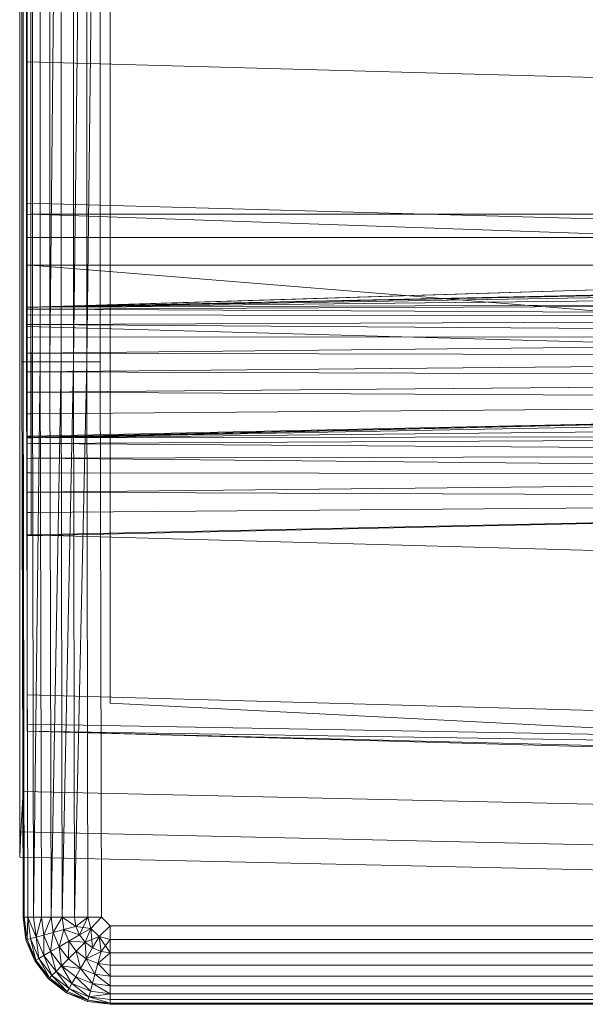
# Model space of a CAD drawing. Header units: metres. Extents: x 397.7 to 427.5, y 12.7 to 28.4.
# Tile 46 of 130: x 407.5527 to 407.6478, y 26.1113 to 26.2769. Entities that reach past the tile are written whole.
import ezdxf

# ---------------------------------------------------------------- set-up
doc = ezdxf.new("R2010")
doc.units = ezdxf.units.M
doc.layers.add('A-DETL-____-MBND', color=7, linetype='Continuous', lineweight=18)

# ---------------------------------------------------------------- blocks, each defined once
blk = doc.blocks.new('Family - Inodor P2-153200-05_ELEC_P2')
at = {"layer": 'A-DETL-____-MBND', "color": 253, "true_color": 0xaaaaaa}
for p, q in [((0.00056, 0.01465), (0.00056, 0.38826)), ((0.00056, 0.01465), (0.00056, 0.38826)), ((0, 0.36417), (0, 0.03582)), ((0, 0.03582), (0, 0.36417)), ((0.00056, 0.36417), (0.00056, 0.03582)), ((0.00056, 0.03582), (0.00056, 0.36417)), ((0.01521, 0.35403), (0.01521, 0.05064)), ((0.01521, 0.35403), (0.01521, 0.05064)), ((0.00036, 0.10805), (0.00036, 0.29485)), ((0.00036, 0.10805), (0.00036, 0.29485)), ((0.00056, 0.10805), (0.00056, 0.29485)), ((0.00056, 0.29485), (0.00056, 0.10805)), ((0.00056, 0.10805), (0.00056, 0.29485)), ((0.00116, 0.10805), (0.00116, 0.29485)), ((0.00116, 0.29485), (0.00116, 0.10805)), ((0.00116, 0.10805), (0.00116, 0.29485)), ((0.00213, 0.10805), (0.00213, 0.29485)), ((0.00213, 0.29485), (0.00213, 0.10805)), ((0.00213, 0.10805), (0.00213, 0.29485)), ((0.00345, 0.10805), (0.00345, 0.29485)), ((0.00345, 0.29485), (0.00345, 0.10805)), ((0.00345, 0.10805), (0.00345, 0.29485)), ((0.00508, 0.10805), (0.00508, 0.29485)), ((0.00508, 0.29485), (0.00508, 0.10805)), ((0.00696, 0.29485), (0.00508, 0.10805)), ((0.00508, 0.10805), (0.00508, 0.29485)), ((0.00508, 0.10805), (0.00696, 0.29485)), ((0.00696, 0.10805), (0.00696, 0.29485)), ((0.00696, 0.10805), (0.00696, 0.29485)), ((0.00696, 0.10805), (0.00696, 0.29485)), ((0.00904, 0.10805), (0.00904, 0.29485)), ((0.00904, 0.29485), (0.00904, 0.10805)), ((0.01126, 0.29485), (0.00904, 0.10805)), ((0.00904, 0.10805), (0.00904, 0.29485)), ((0.00904, 0.10805), (0.01126, 0.29485)), ((0.01126, 0.10805), (0.01126, 0.29485)), ((0.01354, 0.29485), (0.01126, 0.10805)), ((0.01126, 0.10805), (0.01126, 0.29485)), ((0.01126, 0.10805), (0.01126, 0.29485)), ((0.01126, 0.10805), (0.01354, 0.29485)), ((0.01354, 0.10805), (0.01354, 0.29485)), ((0.01354, 0.29485), (0.01354, 0.10805)), ((0.01354, 0.10805), (0.01354, 0.29485)), ((0.00127, 0.11722), (0.00127, 0.28262)), ((0.00127, 0.13284), (0.00127, 0.26701)), ((0.00127, 0.267), (0.00127, 0.13339)), ((0.00186, 0.13288), (0.00186, 0.26697)), ((0.00186, 0.13288), (0.00186, 0.26697)), ((0.00186, 0.26697), (0.00186, 0.13288)), ((0.00186, 0.13288), (0.00186, 0.26697)), ((0.00127, 0.15852), (0.00127, 0.18393)), ((0.51095, 0.14444), (0.00127, 0.15852)), ((0.00127, 0.13475), (0.00127, 0.15852)), ((0.51095, 0.12067), (0.00127, 0.13475)), ((0.00127, 0.11399), (0.00127, 0.13475)), ((0.52327, 0.1334), (0.00127, 0.11723)), ((0.00127, 0.13339), (0.00127, 0.13285)), ((0.00186, 0.13288), (0.00127, 0.13284)), ((0.00186, 0.13288), (0.00127, 0.13284)), ((0.00186, 0.13288), (0.00127, 0.13285)), ((0.00186, 0.13288), (0.00127, 0.13285)), ((0.00127, 0.13285), (0.00127, 0.12897)), ((0.00127, 0.13284), (0.00127, 0.11728)), ((0.28176, 0.13288), (0.00186, 0.13288)), ((0.28176, 0.13288), (0.00186, 0.13288)), ((0.28176, 0.12326), (0.00186, 0.13288)), ((0.00186, 0.13288), (0.00187, 0.11726)), ((0.28176, 0.12326), (0.00186, 0.13288)), ((0.00187, 0.11726), (0.00186, 0.13288)), ((0.00186, 0.13288), (0.28176, 0.13288)), ((0.28176, 0.13288), (0.00186, 0.13288)), ((0.00186, 0.12899), (0.00186, 0.13288)), ((0.00186, 0.13288), (0.00186, 0.12899)), ((0.00187, 0.11726), (0.52327, 0.1334)), ((0.00187, 0.11726), (0.52327, 0.1334)), ((0.00187, 0.11726), (0.51154, 0.13288)), ((0.00187, 0.11726), (0.51154, 0.13288)), ((0.00186, 0.12899), (0.00127, 0.12897)), ((0.00186, 0.12899), (0.00127, 0.12897)), ((0.00127, 0.12897), (0.00127, 0.12431)), ((0.00186, 0.12899), (0.28176, 0.12899)), ((0.28176, 0.12899), (0.00186, 0.12899)), ((0.00186, 0.12431), (0.00186, 0.12899)), ((0.00186, 0.12899), (0.00186, 0.12431)), ((0.00186, 0.12431), (0.00127, 0.12431)), ((0.00127, 0.12431), (0.00186, 0.12431)), ((0.00127, 0.12431), (0.00127, 0.1243)), ((0.00186, 0.12431), (0.00127, 0.1243)), ((0.00127, 0.1243), (0.00186, 0.12431)), ((0.00186, 0.12431), (0.00127, 0.12428)), ((0.00186, 0.12431), (0.00127, 0.12428)), ((0.00127, 0.1243), (0.00127, 0.12428)), ((0.00127, 0.12428), (0.00127, 0.09539)), ((0.00186, 0.12431), (0.28176, 0.12431)), ((0.28176, 0.12431), (0.00186, 0.12431)), ((0.28175, 0.10165), (0.00186, 0.12431)), ((0.00186, 0.12431), (0.00192, 0.09531)), ((0.28175, 0.10165), (0.00186, 0.12431)), ((0.00192, 0.09531), (0.00186, 0.12431)), ((0.00187, 0.11726), (0.28176, 0.12326)), ((0.00187, 0.11726), (0.28176, 0.12326)), ((0.28176, 0.12326), (0.00187, 0.11726)), ((0.00187, 0.11726), (0.28176, 0.12326)), ((0.28176, 0.12295), (0.00187, 0.11726)), ((0.00187, 0.11726), (0.28176, 0.12295)), ((0.28176, 0.12197), (0.00187, 0.11726)), ((0.00187, 0.11726), (0.28176, 0.12197)), ((0.28176, 0.12037), (0.00187, 0.11726)), ((0.00187, 0.11726), (0.28176, 0.12037)), ((0.28176, 0.11819), (0.00187, 0.11726)), ((0.00187, 0.11694), (0.28176, 0.11819)), ((0.00187, 0.11726), (0.28176, 0.11819)), ((0.00187, 0.11694), (0.28176, 0.11819)), ((0.00187, 0.11726), (0.00127, 0.11728)), ((0.00127, 0.11728), (0.00187, 0.11726)), ((0.00127, 0.11728), (0.00127, 0.11723)), ((0.00127, 0.11722), (0.00187, 0.11726)), ((0.00187, 0.11726), (0.00127, 0.11722)), ((0.00187, 0.11726), (0.00127, 0.11723)), ((0.00187, 0.11726), (0.00127, 0.11723)), ((0.00127, 0.11722), (0.00127, 0.11691)), ((0.00187, 0.11694), (0.00127, 0.11691)), ((0.00187, 0.11694), (0.00127, 0.11691)), ((0.00127, 0.11691), (0.00127, 0.11594)), ((0.00187, 0.11596), (0.00127, 0.11594)), ((0.00187, 0.11596), (0.00127, 0.11594)), ((0.00127, 0.11594), (0.00127, 0.11434)), ((0.00187, 0.11694), (0.00187, 0.11726)), ((0.00187, 0.11726), (0.00187, 0.11694)), ((0.28176, 0.11552), (0.00187, 0.11694)), ((0.28176, 0.11552), (0.00187, 0.11694)), ((0.00187, 0.11596), (0.00187, 0.11694)), ((0.00187, 0.11694), (0.00187, 0.11596)), ((0.28176, 0.11552), (0.00187, 0.11596)), ((0.28176, 0.11552), (0.00187, 0.11596)), ((0.00187, 0.11436), (0.00187, 0.11596)), ((0.00187, 0.11596), (0.00187, 0.11436)), ((0.00187, 0.11436), (0.00127, 0.11434)), ((0.00187, 0.11436), (0.00127, 0.11434)), ((0.00127, 0.11434), (0.00127, 0.11218)), ((0.28176, 0.11552), (0.00187, 0.11436)), ((0.00187, 0.11436), (0.28176, 0.11552)), ((0.28176, 0.11242), (0.00187, 0.11436)), ((0.28176, 0.11242), (0.00187, 0.11436)), ((0.00187, 0.11219), (0.00187, 0.11436)), ((0.00187, 0.11436), (0.00187, 0.11219)), ((0.51095, 0.09991), (0.00127, 0.11399)), ((0.00127, 0.07896), (0.00127, 0.11399)), ((0.00187, 0.11219), (0.00127, 0.11218)), ((0.00187, 0.11219), (0.00127, 0.11218)), ((0.00127, 0.11218), (0.00127, 0.10951)), ((0.28176, 0.11242), (0.00187, 0.11219)), ((0.00187, 0.10951), (0.28176, 0.11242)), ((0.00187, 0.11219), (0.28176, 0.11242)), ((0.00187, 0.10951), (0.28176, 0.11242)), ((0.00187, 0.10951), (0.00187, 0.11219)), ((0.00187, 0.11219), (0.00187, 0.10951)), ((0.00187, 0.10951), (0.00127, 0.10951)), ((0.00127, 0.10951), (0.00187, 0.10951)), ((0.00187, 0.10951), (0.00127, 0.10951)), ((0.00187, 0.10951), (0.00127, 0.10951)), ((0.00127, 0.10951), (0.00127, 0.10642)), ((0.28176, 0.10898), (0.00187, 0.10951)), ((0.28176, 0.10898), (0.00187, 0.10951)), ((0.00187, 0.10641), (0.00187, 0.10951)), ((0.00187, 0.10951), (0.00187, 0.10641)), ((0.00056, 0.10805), (0.00036, 0.10805)), ((0.00056, 0.01465), (0.00036, 0.10805)), ((0.00036, 0.10805), (0.00056, 0.10805)), ((0.00056, 0.10805), (0.00036, 0.10805)), ((0.00056, 0.01465), (0.00036, 0.10805)), ((0.00116, 0.10805), (0.00056, 0.10805)), ((0.00076, 0.01465), (0.00056, 0.10805)), ((0.00056, 0.10805), (0.00116, 0.10805)), ((0.00056, 0.10805), (0.00056, 0.01465)), ((0.00116, 0.10805), (0.00056, 0.10805)), ((0.00076, 0.01465), (0.00056, 0.10805)), ((0.00076, 0.01465), (0.00056, 0.10805)), ((0.00056, 0.01465), (0.00056, 0.10805)), ((0.00213, 0.10805), (0.00116, 0.10805)), ((0.00136, 0.01465), (0.00116, 0.10805)), ((0.00116, 0.10805), (0.00213, 0.10805)), ((0.00116, 0.10805), (0.00136, 0.01465)), ((0.00213, 0.10805), (0.00116, 0.10805)), ((0.00136, 0.01465), (0.00116, 0.10805)), ((0.28176, 0.10898), (0.00187, 0.10641)), ((0.00187, 0.10641), (0.28176, 0.10898)), ((0.00345, 0.10805), (0.00213, 0.10805)), ((0.00233, 0.01465), (0.00213, 0.10805)), ((0.00213, 0.10805), (0.00345, 0.10805)), ((0.00213, 0.10805), (0.00233, 0.01465)), ((0.00345, 0.10805), (0.00213, 0.10805)), ((0.00233, 0.01465), (0.00213, 0.10805)), ((0.00345, 0.10805), (0.00233, 0.01465)), ((0.00233, 0.01465), (0.00345, 0.10805)), ((0.00365, 0.01465), (0.00345, 0.10805)), ((0.00345, 0.10805), (0.00508, 0.10805)), ((0.00508, 0.10805), (0.00345, 0.10805)), ((0.00365, 0.01465), (0.00345, 0.10805)), ((0.00365, 0.01465), (0.00345, 0.10805)), ((0.00528, 0.01465), (0.00508, 0.10805)), ((0.00696, 0.10805), (0.00508, 0.10805)), ((0.00508, 0.10805), (0.00528, 0.01465)), ((0.00696, 0.10805), (0.00508, 0.10805)), ((0.00528, 0.01465), (0.00508, 0.10805)), ((0.00696, 0.10805), (0.00528, 0.01465)), ((0.00528, 0.01465), (0.00696, 0.10805)), ((0.00716, 0.01465), (0.00696, 0.10805)), ((0.00696, 0.10805), (0.00904, 0.10805)), ((0.00904, 0.10805), (0.00696, 0.10805)), ((0.00716, 0.01465), (0.00696, 0.10805)), ((0.00716, 0.01465), (0.00696, 0.10805)), ((0.00904, 0.10805), (0.00716, 0.01465)), ((0.00716, 0.01465), (0.00904, 0.10805)), ((0.00924, 0.01465), (0.00904, 0.10805)), ((0.01126, 0.10805), (0.00904, 0.10805)), ((0.01126, 0.10805), (0.00904, 0.10805)), ((0.00924, 0.01465), (0.00904, 0.10805)), ((0.00924, 0.01465), (0.00904, 0.10805)), ((0.01126, 0.10805), (0.00924, 0.01465)), ((0.00924, 0.01465), (0.01126, 0.10805)), ((0.01146, 0.01465), (0.01126, 0.10805)), ((0.01354, 0.10805), (0.01126, 0.10805)), ((0.01354, 0.10805), (0.01126, 0.10805)), ((0.01146, 0.01465), (0.01126, 0.10805)), ((0.01146, 0.01465), (0.01126, 0.10805)), ((0.01374, 0.01465), (0.01354, 0.10805)), ((0.01354, 0.10805), (0.01374, 0.01465)), ((0.01354, 0.10805), (0.01374, 0.01465)), ((0.00187, 0.10641), (0.00127, 0.10642)), ((0.00127, 0.10642), (0.00187, 0.10641)), ((0.00127, 0.10642), (0.00127, 0.10642)), ((0.00187, 0.10641), (0.00127, 0.10642)), ((0.00127, 0.10642), (0.00187, 0.10641)), ((0.00127, 0.10642), (0.00127, 0.10641)), ((0.00187, 0.10641), (0.00127, 0.10641)), ((0.00187, 0.10641), (0.00127, 0.10641)), ((0.00127, 0.10641), (0.00127, 0.10299)), ((0.28176, 0.10533), (0.00187, 0.10641)), ((0.00187, 0.10641), (0.00187, 0.10298)), ((0.28176, 0.10533), (0.00187, 0.10641)), ((0.00187, 0.10298), (0.00187, 0.10641)), ((0.28176, 0.10533), (0.00187, 0.10298)), ((0.00187, 0.10298), (0.28176, 0.10533)), ((0.00187, 0.10298), (0.00127, 0.10299)), ((0.00127, 0.10299), (0.00187, 0.10298)), ((0.00127, 0.10299), (0.00127, 0.10298)), ((0.00187, 0.10298), (0.00127, 0.10298)), ((0.00127, 0.10298), (0.00187, 0.10298)), ((0.00127, 0.10298), (0.00127, 0.10297)), ((0.00187, 0.10298), (0.00127, 0.10297)), ((0.00187, 0.10298), (0.00127, 0.10297)), ((0.00127, 0.10297), (0.00127, 0.09933)), ((0.28176, 0.10156), (0.00187, 0.10298)), ((0.28176, 0.10156), (0.00187, 0.10298)), ((0.00187, 0.09932), (0.00187, 0.10298)), ((0.00187, 0.10298), (0.00187, 0.09932)), ((0.28176, 0.10156), (0.00127, 0.09542)), ((0.28176, 0.10156), (0.00187, 0.09932)), ((0.00187, 0.09555), (0.28176, 0.10156)), ((0.00187, 0.09932), (0.28176, 0.10156)), ((0.00187, 0.09555), (0.28176, 0.10156)), ((0.28175, 0.10165), (0.00192, 0.09531)), ((0.00192, 0.09531), (0.28175, 0.10165)), ((0.28181, 0.10065), (0.00192, 0.09531)), ((0.00192, 0.09531), (0.28181, 0.10065)), ((0.00187, 0.09932), (0.00127, 0.09933)), ((0.00127, 0.09933), (0.00187, 0.09932)), ((0.00127, 0.09933), (0.00127, 0.09932)), ((0.00187, 0.09932), (0.00127, 0.09932)), ((0.00187, 0.09932), (0.00127, 0.09932)), ((0.00127, 0.09932), (0.00127, 0.09556)), ((0.00187, 0.09555), (0.00187, 0.09932)), ((0.00187, 0.09932), (0.00187, 0.09555)), ((0.28181, 0.0982), (0.00192, 0.09531)), ((0.00192, 0.09531), (0.28181, 0.0982)), ((0.00187, 0.09555), (0.00127, 0.09556)), ((0.00127, 0.09556), (0.00187, 0.09555)), ((0.00127, 0.09556), (0.00127, 0.09555)), ((0.00187, 0.09555), (0.00127, 0.09552)), ((0.00187, 0.09555), (0.00127, 0.09555)), ((0.00127, 0.09555), (0.00187, 0.09555)), ((0.00127, 0.09555), (0.00127, 0.09553)), ((0.00187, 0.09555), (0.00127, 0.09553)), ((0.00127, 0.09553), (0.00187, 0.09555)), ((0.00187, 0.09555), (0.00127, 0.09552)), ((0.00127, 0.09553), (0.00127, 0.09552)), ((0.00127, 0.09552), (0.00127, 0.09542)), ((0.00192, 0.09531), (0.00127, 0.09539)), ((0.00127, 0.09539), (0.00192, 0.09531)), ((0.00127, 0.09539), (0.00127, 0.09528)), ((0.00192, 0.09531), (0.00127, 0.09528)), ((0.00192, 0.09531), (0.00127, 0.09528)), ((0.00127, 0.09528), (0.00127, 0.09428)), ((0.28181, 0.09576), (0.00192, 0.09531)), ((0.00192, 0.09431), (0.28181, 0.09576)), ((0.00192, 0.09531), (0.28181, 0.09576)), ((0.00192, 0.09431), (0.28181, 0.09576)), ((0.00192, 0.09431), (0.00192, 0.09531)), ((0.00192, 0.09531), (0.00192, 0.09431)), ((0.00192, 0.09431), (0.00127, 0.09428)), ((0.00192, 0.09431), (0.00127, 0.09428)), ((0.00127, 0.09428), (0.00127, 0.09183)), ((0.28181, 0.09248), (0.00192, 0.09431)), ((0.28181, 0.09248), (0.00192, 0.09431)), ((0.00192, 0.09185), (0.00192, 0.09431)), ((0.00192, 0.09431), (0.00192, 0.09185)), ((0.00192, 0.09185), (0.00127, 0.09183)), ((0.00192, 0.09185), (0.00127, 0.09183)), ((0.00127, 0.09183), (0.00127, 0.08941)), ((0.28181, 0.09248), (0.00192, 0.09185)), ((0.00192, 0.09185), (0.28181, 0.09248)), ((0.28181, 0.08906), (0.00192, 0.09185)), ((0.28181, 0.08906), (0.00192, 0.09185)), ((0.00192, 0.08942), (0.00192, 0.09185)), ((0.00192, 0.09185), (0.00192, 0.08942)), ((0.00192, 0.08942), (0.00127, 0.08941)), ((0.00192, 0.08942), (0.00127, 0.08941)), ((0.00127, 0.08941), (0.00127, 0.08614)), ((0.28181, 0.08906), (0.00192, 0.08942)), ((0.28181, 0.08906), (0.00192, 0.08942)), ((0.00192, 0.08614), (0.00192, 0.08942)), ((0.00192, 0.08942), (0.00192, 0.08614)), ((0.28181, 0.08906), (0.00192, 0.08614)), ((0.00192, 0.08614), (0.28181, 0.08906)), ((0.00192, 0.08614), (0.00127, 0.08614)), ((0.00127, 0.08614), (0.00192, 0.08614)), ((0.00127, 0.08614), (0.00127, 0.08614)), ((0.00192, 0.08614), (0.00127, 0.08614)), ((0.00192, 0.08614), (0.00127, 0.08614)), ((0.00127, 0.08614), (0.00127, 0.08273)), ((0.28181, 0.08497), (0.00192, 0.08614)), ((0.00192, 0.08614), (0.00192, 0.08272)), ((0.28181, 0.08497), (0.00192, 0.08614)), ((0.00192, 0.08272), (0.00192, 0.08614)), ((0.28181, 0.08497), (0.00127, 0.07882)), ((0.28181, 0.08497), (0.00192, 0.08272)), ((0.00192, 0.07896), (0.28181, 0.08497)), ((0.00192, 0.08272), (0.28181, 0.08497)), ((0.00192, 0.07896), (0.28181, 0.08497)), ((0.00192, 0.08272), (0.00127, 0.08273)), ((0.00127, 0.08273), (0.00192, 0.08272)), ((0.00127, 0.08273), (0.00127, 0.08272)), ((0.00192, 0.08272), (0.00127, 0.08272)), ((0.00127, 0.08272), (0.00192, 0.08272)), ((0.00127, 0.08272), (0.00127, 0.08271)), ((0.00192, 0.08272), (0.00127, 0.08271)), ((0.00192, 0.08272), (0.00127, 0.08271)), ((0.00127, 0.08271), (0.00127, 0.07897)), ((0.00192, 0.07896), (0.00192, 0.08272)), ((0.00192, 0.08272), (0.00192, 0.07896)), ((0.00192, 0.07896), (0.00127, 0.07897)), ((0.00127, 0.07897), (0.00192, 0.07896)), ((0.00127, 0.07897), (0.00127, 0.07896)), ((0.51095, 0.06488), (0.00127, 0.07896)), ((0.00127, 0.05207), (0.00127, 0.07896)), ((0.00192, 0.07896), (0.00127, 0.07894)), ((0.00192, 0.07896), (0.00127, 0.07896)), ((0.00127, 0.07896), (0.00192, 0.07896)), ((0.00127, 0.07896), (0.00127, 0.07894)), ((0.00192, 0.07896), (0.00127, 0.07894)), ((0.00127, 0.07894), (0.00192, 0.07896)), ((0.00192, 0.07896), (0.00127, 0.07894)), ((0.00127, 0.07894), (0.00127, 0.07882)), ((0.00127, 0.07894), (0.00127, 0.07894)), ((0.51095, 0.03799), (0.00127, 0.05207)), ((0.00127, 0.04712), (0.00127, 0.05207)), ((0.01521, 0.05064), (0.15161, 0.0437)), ((0.17966, 0.04228), (0.01521, 0.05064)), ((0.51095, 0.03799), (0.00127, 0.04712)), ((0.00127, 0.04594), (0.00127, 0.04712)), ((0.51095, 0.03799), (0.00127, 0.04594)), ((0.51095, 0.03305), (0.00127, 0.04594)), ((0.51095, 0.03186), (0.00127, 0.04594)), ((0, 0.03582), (0, 0.02899)), ((0, 0.02899), (0, 0.03582)), ((0.00056, 0.03582), (0.00022, 0.02899)), ((0.00022, 0.02899), (0.00056, 0.03582)), ((0.00056, 0.03582), (0.31998, 0.0287)), ((0.00056, 0.03582), (0.31998, 0.0287)), ((0, 0.02899), (0, 0.02477)), ((0, 0.02477), (0, 0.02899)), ((0.00022, 0.02899), (0, 0.02477)), ((0, 0.02477), (0.00022, 0.02899)), ((0.00022, 0.02899), (0.31971, 0.02187)), ((0.00022, 0.02899), (0.31971, 0.02187)), ((0, 0.02477), (0.31954, 0.01764)), ((0, 0.02477), (0.31954, 0.01764)), ((0.00076, 0.01465), (0.00056, 0.01465)), ((0.00106, 0.01086), (0.00056, 0.01465)), ((0.00106, 0.01086), (0.00056, 0.01465)), ((0.00106, 0.01086), (0.00056, 0.01465)), ((0.00076, 0.01465), (0.00056, 0.01465)), ((0.00076, 0.01465), (0.00056, 0.01465)), ((0.00106, 0.01086), (0.00056, 0.01465)), ((0.00136, 0.01465), (0.00076, 0.01465)), ((0.00126, 0.01091), (0.00076, 0.01465)), ((0.00076, 0.01465), (0.00136, 0.01465)), ((0.00076, 0.01465), (0.00106, 0.01086)), ((0.00136, 0.01465), (0.00076, 0.01465)), ((0.00126, 0.01091), (0.00076, 0.01465)), ((0.00126, 0.01091), (0.00076, 0.01465)), ((0.00106, 0.01086), (0.00076, 0.01465)), ((0.00136, 0.01465), (0.00126, 0.01091)), ((0.00126, 0.01091), (0.00136, 0.01465)), ((0.00233, 0.01465), (0.00136, 0.01465)), ((0.00183, 0.01106), (0.00136, 0.01465)), ((0.00136, 0.01465), (0.00233, 0.01465)), ((0.00233, 0.01465), (0.00136, 0.01465)), ((0.00277, 0.01132), (0.00136, 0.01465)), ((0.00277, 0.01132), (0.00136, 0.01465)), ((0.00183, 0.01106), (0.00136, 0.01465)), ((0.00183, 0.01106), (0.00136, 0.01465)), ((0.00365, 0.01465), (0.00233, 0.01465)), ((0.00233, 0.01465), (0.00277, 0.01132)), ((0.00365, 0.01465), (0.00233, 0.01465)), ((0.00233, 0.01465), (0.00277, 0.01132)), ((0.00365, 0.01465), (0.00233, 0.01465)), ((0.00277, 0.01132), (0.00233, 0.01465)), ((0.00365, 0.01465), (0.00277, 0.01132)), ((0.00277, 0.01132), (0.00365, 0.01465)), ((0.00528, 0.01465), (0.00365, 0.01465)), ((0.00405, 0.01166), (0.00365, 0.01465)), ((0.00365, 0.01465), (0.00528, 0.01465)), ((0.00528, 0.01465), (0.00365, 0.01465)), ((0.00405, 0.01166), (0.00365, 0.01465)), ((0.00405, 0.01166), (0.00365, 0.01465)), ((0.00528, 0.01465), (0.00405, 0.01166)), ((0.00405, 0.01166), (0.00528, 0.01465)), ((0.00716, 0.01465), (0.00528, 0.01465)), ((0.00562, 0.01208), (0.00528, 0.01465)), ((0.00716, 0.01465), (0.00528, 0.01465)), ((0.00716, 0.01465), (0.00528, 0.01465)), ((0.00562, 0.01208), (0.00528, 0.01465)), ((0.00562, 0.01208), (0.00528, 0.01465)), ((0.00716, 0.01465), (0.00562, 0.01208)), ((0.00562, 0.01208), (0.00716, 0.01465)), ((0.00924, 0.01465), (0.00716, 0.01465)), ((0.00744, 0.01257), (0.00716, 0.01465)), ((0.00924, 0.01465), (0.00716, 0.01465)), ((0.00924, 0.01465), (0.00716, 0.01465)), ((0.00945, 0.01311), (0.00716, 0.01465)), ((0.00945, 0.01311), (0.00716, 0.01465)), ((0.00744, 0.01257), (0.00716, 0.01465)), ((0.00744, 0.01257), (0.00716, 0.01465)), ((0.01146, 0.01465), (0.00924, 0.01465)), ((0.00924, 0.01465), (0.00945, 0.01311)), ((0.01146, 0.01465), (0.00924, 0.01465)), ((0.00924, 0.01465), (0.00945, 0.01311)), ((0.01146, 0.01465), (0.00924, 0.01465)), ((0.00945, 0.01311), (0.00924, 0.01465)), ((0.01146, 0.01465), (0.00945, 0.01311)), ((0.01146, 0.01465), (0.00945, 0.01311)), ((0.00945, 0.01311), (0.01146, 0.01465)), ((0.01004, 0.01167), (0.01146, 0.01465)), ((0.01004, 0.01167), (0.01146, 0.01465)), ((0.01374, 0.01465), (0.01146, 0.01465)), ((0.01196, 0.01277), (0.01146, 0.01465)), ((0.01146, 0.01465), (0.01374, 0.01465)), ((0.01196, 0.01277), (0.01146, 0.01465)), ((0.01146, 0.01465), (0.01374, 0.01465)), ((0.01196, 0.01277), (0.01146, 0.01465)), ((0.01374, 0.01465), (0.01196, 0.01277)), ((0.01196, 0.01277), (0.01374, 0.01465)), ((0.01196, 0.01277), (0.01374, 0.01465)), ((0.01521, 0.01318), (0.01374, 0.01465)), ((0.01374, 0.01465), (0.01521, 0.01318)), ((0.01521, 0.01318), (0.01374, 0.01465)), ((0.00405, 0.01166), (0.00277, 0.01132)), ((0.00405, 0.01166), (0.00277, 0.01132)), ((0.00277, 0.01132), (0.00405, 0.01166)), ((0.00562, 0.01208), (0.00405, 0.01166)), ((0.00562, 0.01208), (0.00405, 0.01166)), ((0.00405, 0.01166), (0.00562, 0.01208)), ((0.0052, 0.00887), (0.00405, 0.01166)), ((0.0052, 0.00887), (0.00405, 0.01166)), ((0.00406, 0.00821), (0.00405, 0.01166)), ((0.0052, 0.00887), (0.00405, 0.01166)), ((0.00406, 0.00821), (0.00405, 0.01166)), ((0.0052, 0.00887), (0.00562, 0.01208)), ((0.0052, 0.00887), (0.00562, 0.01208)), ((0.00744, 0.01257), (0.00562, 0.01208)), ((0.00744, 0.01257), (0.00562, 0.01208)), ((0.00562, 0.01208), (0.00744, 0.01257)), ((0.00661, 0.00968), (0.00562, 0.01208)), ((0.00661, 0.00968), (0.00562, 0.01208)), ((0.00661, 0.00968), (0.00562, 0.01208)), ((0.00661, 0.00968), (0.00744, 0.01257)), ((0.00661, 0.00968), (0.00744, 0.01257)), ((0.00945, 0.01311), (0.00744, 0.01257)), ((0.00945, 0.01311), (0.00744, 0.01257)), ((0.00744, 0.01257), (0.00945, 0.01311)), ((0.00824, 0.01062), (0.00744, 0.01257)), ((0.01004, 0.01167), (0.00744, 0.01257)), ((0.01004, 0.01167), (0.00744, 0.01257)), ((0.00824, 0.01062), (0.00744, 0.01257)), ((0.00824, 0.01062), (0.00744, 0.01257)), ((0.01004, 0.01167), (0.00824, 0.01062)), ((0.01004, 0.01167), (0.00824, 0.01062)), ((0.00824, 0.01062), (0.01004, 0.01167)), ((0.01196, 0.01277), (0.00945, 0.01311)), ((0.01004, 0.01167), (0.00945, 0.01311)), ((0.01004, 0.01167), (0.00945, 0.01311)), ((0.01004, 0.01167), (0.00945, 0.01311)), ((0.01196, 0.01277), (0.01004, 0.01167)), ((0.01196, 0.01277), (0.01004, 0.01167)), ((0.01004, 0.01167), (0.01196, 0.01277)), ((0.01099, 0.01043), (0.01004, 0.01167)), ((0.01099, 0.01043), (0.01004, 0.01167)), ((0.01099, 0.01043), (0.01004, 0.01167)), ((0.01196, 0.01277), (0.01099, 0.01043)), ((0.01099, 0.01043), (0.01196, 0.01277)), ((0.01099, 0.01043), (0.01196, 0.01277)), ((0.01334, 0.0114), (0.01196, 0.01277)), ((0.01196, 0.01277), (0.01334, 0.0114)), ((0.01334, 0.0114), (0.01196, 0.01277)), ((0.01223, 0.00948), (0.01196, 0.01277)), ((0.01223, 0.00948), (0.01196, 0.01277)), ((0.01521, 0.01318), (0.01334, 0.0114)), ((0.01521, 0.01318), (0.01334, 0.0114)), ((0.01334, 0.0114), (0.01521, 0.01318)), ((0.15024, 0.01318), (0.01521, 0.01318)), ((0.01521, 0.0109), (0.01521, 0.01318)), ((0.01521, 0.01318), (0.15024, 0.01318)), ((0.15024, 0.01318), (0.01521, 0.01318)), ((0.01521, 0.0109), (0.01521, 0.01318)), ((0.01521, 0.0109), (0.01521, 0.01318)), ((0.00126, 0.01091), (0.00106, 0.01086)), ((0.00126, 0.01091), (0.00106, 0.01086)), ((0.00106, 0.01086), (0.00126, 0.01091)), ((0.00253, 0.00733), (0.00106, 0.01086)), ((0.00253, 0.00733), (0.00106, 0.01086)), ((0.00253, 0.00733), (0.00106, 0.01086)), ((0.00253, 0.00733), (0.00106, 0.01086)), ((0.00183, 0.01106), (0.00126, 0.01091)), ((0.00183, 0.01106), (0.00126, 0.01091)), ((0.00126, 0.01091), (0.00183, 0.01106)), ((0.0027, 0.00743), (0.00126, 0.01091)), ((0.0027, 0.00743), (0.00126, 0.01091)), ((0.00253, 0.00733), (0.00126, 0.01091)), ((0.0027, 0.00743), (0.00126, 0.01091)), ((0.00253, 0.00733), (0.00126, 0.01091)), ((0.00277, 0.01132), (0.00183, 0.01106)), ((0.00277, 0.01132), (0.00183, 0.01106)), ((0.00183, 0.01106), (0.00277, 0.01132)), ((0.00322, 0.00772), (0.00183, 0.01106)), ((0.00322, 0.00772), (0.00183, 0.01106)), ((0.0027, 0.00743), (0.00183, 0.01106)), ((0.00322, 0.00772), (0.00183, 0.01106)), ((0.0027, 0.00743), (0.00183, 0.01106)), ((0.00406, 0.00821), (0.00277, 0.01132)), ((0.00406, 0.00821), (0.00277, 0.01132)), ((0.00322, 0.00772), (0.00277, 0.01132)), ((0.00406, 0.00821), (0.00277, 0.01132)), ((0.00322, 0.00772), (0.00277, 0.01132)), ((0.00824, 0.01062), (0.00661, 0.00968)), ((0.00824, 0.01062), (0.00661, 0.00968)), ((0.00661, 0.00968), (0.00824, 0.01062)), ((0.00819, 0.00763), (0.00824, 0.01062)), ((0.00819, 0.00763), (0.00824, 0.01062)), ((0.00952, 0.00896), (0.00824, 0.01062)), ((0.01099, 0.01043), (0.00824, 0.01062)), ((0.01099, 0.01043), (0.00824, 0.01062)), ((0.00952, 0.00896), (0.00824, 0.01062)), ((0.00952, 0.00896), (0.00824, 0.01062)), ((0.01099, 0.01043), (0.00952, 0.00896)), ((0.01099, 0.01043), (0.00952, 0.00896)), ((0.00952, 0.00896), (0.01099, 0.01043)), ((0.01334, 0.0114), (0.01099, 0.01043)), ((0.01223, 0.00948), (0.01099, 0.01043)), ((0.01223, 0.00948), (0.01099, 0.01043)), ((0.01223, 0.00948), (0.01099, 0.01043)), ((0.01119, 0.00768), (0.01099, 0.01043)), ((0.01119, 0.00768), (0.01099, 0.01043)), ((0.01334, 0.0114), (0.01223, 0.00948)), ((0.01334, 0.0114), (0.01223, 0.00948)), ((0.01223, 0.00948), (0.01334, 0.0114)), ((0.01521, 0.0109), (0.01334, 0.0114)), ((0.01367, 0.00888), (0.01334, 0.0114)), ((0.01521, 0.0109), (0.01334, 0.0114)), ((0.01367, 0.00888), (0.01334, 0.0114)), ((0.01521, 0.0109), (0.01334, 0.0114)), ((0.01521, 0.00868), (0.01334, 0.0114)), ((0.01521, 0.00868), (0.01334, 0.0114)), ((0.01367, 0.00888), (0.01334, 0.0114)), ((0.01521, 0.0109), (0.01367, 0.00888)), ((0.15024, 0.0109), (0.01521, 0.0109)), ((0.01521, 0.00868), (0.01521, 0.0109)), ((0.01521, 0.0109), (0.15024, 0.0109)), ((0.01521, 0.0109), (0.01521, 0.00868)), ((0.15024, 0.0109), (0.01521, 0.0109)), ((0.01521, 0.00868), (0.01521, 0.0109)), ((0.0052, 0.00887), (0.00406, 0.00821)), ((0.0052, 0.00887), (0.00406, 0.00821)), ((0.00406, 0.00821), (0.0052, 0.00887)), ((0.00661, 0.00968), (0.0052, 0.00887)), ((0.00661, 0.00968), (0.0052, 0.00887)), ((0.0052, 0.00887), (0.00661, 0.00968)), ((0.00704, 0.00648), (0.0052, 0.00887)), ((0.00704, 0.00648), (0.0052, 0.00887)), ((0.00611, 0.00554), (0.0052, 0.00887)), ((0.00704, 0.00648), (0.0052, 0.00887)), ((0.00611, 0.00554), (0.0052, 0.00887)), ((0.00819, 0.00763), (0.00661, 0.00968)), ((0.00819, 0.00763), (0.00661, 0.00968)), ((0.00704, 0.00648), (0.00661, 0.00968)), ((0.00819, 0.00763), (0.00661, 0.00968)), ((0.00704, 0.00648), (0.00661, 0.00968)), ((0.00952, 0.00896), (0.00819, 0.00763)), ((0.00952, 0.00896), (0.00819, 0.00763)), ((0.00819, 0.00763), (0.00952, 0.00896)), ((0.01119, 0.00768), (0.00952, 0.00896)), ((0.01119, 0.00768), (0.00952, 0.00896)), ((0.01119, 0.00768), (0.00952, 0.00896)), ((0.01025, 0.00605), (0.00952, 0.00896)), ((0.01025, 0.00605), (0.00952, 0.00896)), ((0.01223, 0.00948), (0.01119, 0.00768)), ((0.01223, 0.00948), (0.01119, 0.00768)), ((0.01119, 0.00768), (0.01223, 0.00948)), ((0.01367, 0.00888), (0.01119, 0.00768)), ((0.01119, 0.00768), (0.01367, 0.00888)), ((0.01367, 0.00888), (0.01223, 0.00948)), ((0.01367, 0.00888), (0.01223, 0.00948)), ((0.01367, 0.00888), (0.01223, 0.00948)), ((0.01313, 0.00687), (0.01367, 0.00888)), ((0.01313, 0.00687), (0.01367, 0.00888)), ((0.01313, 0.00687), (0.01367, 0.00888)), ((0.01521, 0.00868), (0.01313, 0.00687)), ((0.01313, 0.00687), (0.01521, 0.00868)), ((0.01521, 0.00868), (0.01367, 0.00888)), ((0.01521, 0.00868), (0.01367, 0.00888)), ((0.01521, 0.00868), (0.01367, 0.00888)), ((0.15024, 0.00868), (0.01521, 0.00868)), ((0.01521, 0.0066), (0.01521, 0.00868)), ((0.01521, 0.00868), (0.15024, 0.00868)), ((0.15024, 0.00868), (0.01521, 0.00868)), ((0.01521, 0.0066), (0.01521, 0.00868)), ((0.01521, 0.0066), (0.01521, 0.00868)), ((0.0027, 0.00743), (0.00253, 0.00733)), ((0.0027, 0.00743), (0.00253, 0.00733)), ((0.00253, 0.00733), (0.0027, 0.00743)), ((0.00485, 0.00429), (0.00253, 0.00733)), ((0.00485, 0.00429), (0.00253, 0.00733)), ((0.00485, 0.00429), (0.00253, 0.00733)), ((0.00485, 0.00429), (0.00253, 0.00733)), ((0.00322, 0.00772), (0.0027, 0.00743)), ((0.00322, 0.00772), (0.0027, 0.00743)), ((0.0027, 0.00743), (0.00322, 0.00772)), ((0.005, 0.00443), (0.0027, 0.00743)), ((0.005, 0.00443), (0.0027, 0.00743)), ((0.00485, 0.00429), (0.0027, 0.00743)), ((0.005, 0.00443), (0.0027, 0.00743)), ((0.00485, 0.00429), (0.0027, 0.00743)), ((0.00406, 0.00821), (0.00322, 0.00772)), ((0.00406, 0.00821), (0.00322, 0.00772)), ((0.00322, 0.00772), (0.00406, 0.00821)), ((0.00542, 0.00485), (0.00322, 0.00772)), ((0.00542, 0.00485), (0.00322, 0.00772)), ((0.005, 0.00443), (0.00322, 0.00772)), ((0.00542, 0.00485), (0.00322, 0.00772)), ((0.005, 0.00443), (0.00322, 0.00772)), ((0.00611, 0.00554), (0.00406, 0.00821)), ((0.00611, 0.00554), (0.00406, 0.00821)), ((0.00542, 0.00485), (0.00406, 0.00821)), ((0.00611, 0.00554), (0.00406, 0.00821)), ((0.00542, 0.00485), (0.00406, 0.00821)), ((0.00819, 0.00763), (0.00704, 0.00648)), ((0.00819, 0.00763), (0.00704, 0.00648)), ((0.00704, 0.00648), (0.00819, 0.00763)), ((0.01025, 0.00605), (0.00819, 0.00763)), ((0.01025, 0.00605), (0.00819, 0.00763)), ((0.01025, 0.00605), (0.00819, 0.00763)), ((0.01119, 0.00768), (0.01025, 0.00605)), ((0.01119, 0.00768), (0.01025, 0.00605)), ((0.01025, 0.00605), (0.01119, 0.00768)), ((0.01313, 0.00687), (0.01119, 0.00768)), ((0.01313, 0.00687), (0.01119, 0.00768)), ((0.01313, 0.00687), (0.01119, 0.00768)), ((0.01264, 0.00505), (0.01119, 0.00768)), ((0.01264, 0.00505), (0.01119, 0.00768)), ((0.01313, 0.00687), (0.01264, 0.00505)), ((0.01313, 0.00687), (0.01264, 0.00505)), ((0.01264, 0.00505), (0.01313, 0.00687)), ((0.01521, 0.0066), (0.01313, 0.00687)), ((0.01521, 0.0066), (0.01313, 0.00687)), ((0.01521, 0.0066), (0.01313, 0.00687)), ((0.01521, 0.00472), (0.01313, 0.00687)), ((0.01521, 0.00472), (0.01313, 0.00687)), ((0.00611, 0.00554), (0.00542, 0.00485)), ((0.00611, 0.00554), (0.00542, 0.00485)), ((0.00542, 0.00485), (0.00611, 0.00554)), ((0.00704, 0.00648), (0.00611, 0.00554)), ((0.00704, 0.00648), (0.00611, 0.00554)), ((0.00611, 0.00554), (0.00704, 0.00648)), ((0.00877, 0.0035), (0.00611, 0.00554)), ((0.00877, 0.0035), (0.00611, 0.00554)), ((0.00829, 0.00265), (0.00611, 0.00554)), ((0.00877, 0.0035), (0.00611, 0.00554)), ((0.00829, 0.00265), (0.00611, 0.00554)), ((0.00943, 0.00464), (0.00704, 0.00648)), ((0.01025, 0.00605), (0.00704, 0.00648)), ((0.01025, 0.00605), (0.00704, 0.00648)), ((0.00943, 0.00464), (0.00704, 0.00648)), ((0.00877, 0.0035), (0.00704, 0.00648)), ((0.00943, 0.00464), (0.00704, 0.00648)), ((0.00877, 0.0035), (0.00704, 0.00648)), ((0.01025, 0.00605), (0.00943, 0.00464)), ((0.01025, 0.00605), (0.00943, 0.00464)), ((0.00943, 0.00464), (0.01025, 0.00605)), ((0.01264, 0.00505), (0.01025, 0.00605)), ((0.01264, 0.00505), (0.01025, 0.00605)), ((0.01264, 0.00505), (0.01025, 0.00605)), ((0.01222, 0.00348), (0.01025, 0.00605)), ((0.01222, 0.00348), (0.01025, 0.00605)), ((0.01264, 0.00505), (0.01222, 0.00348)), ((0.01264, 0.00505), (0.01222, 0.00348)), ((0.01222, 0.00348), (0.01264, 0.00505)), ((0.01521, 0.00472), (0.01264, 0.00505)), ((0.01521, 0.00472), (0.01264, 0.00505)), ((0.01521, 0.00472), (0.01264, 0.00505)), ((0.01521, 0.00309), (0.01264, 0.00505)), ((0.01521, 0.00309), (0.01264, 0.00505)), ((0.15024, 0.0066), (0.01521, 0.0066)), ((0.01521, 0.0066), (0.01521, 0.00472)), ((0.01521, 0.0066), (0.15024, 0.0066)), ((0.01521, 0.0066), (0.01521, 0.00472)), ((0.15024, 0.0066), (0.01521, 0.0066)), ((0.01521, 0.00472), (0.01521, 0.0066)), ((0.005, 0.00443), (0.00485, 0.00429)), ((0.005, 0.00443), (0.00485, 0.00429)), ((0.00485, 0.00429), (0.005, 0.00443)), ((0.00789, 0.00196), (0.00485, 0.00429)), ((0.00789, 0.00196), (0.00485, 0.00429)), ((0.00789, 0.00196), (0.00485, 0.00429)), ((0.00799, 0.00214), (0.00485, 0.00429)), ((0.00799, 0.00214), (0.00485, 0.00429)), ((0.00789, 0.00196), (0.00485, 0.00429)), ((0.00542, 0.00485), (0.005, 0.00443)), ((0.00542, 0.00485), (0.005, 0.00443)), ((0.005, 0.00443), (0.00542, 0.00485)), ((0.00799, 0.00214), (0.005, 0.00443)), ((0.00799, 0.00214), (0.005, 0.00443)), ((0.00799, 0.00214), (0.005, 0.00443)), ((0.00829, 0.00265), (0.00542, 0.00485)), ((0.00829, 0.00265), (0.00542, 0.00485)), ((0.00799, 0.00214), (0.00542, 0.00485)), ((0.00829, 0.00265), (0.00542, 0.00485)), ((0.00799, 0.00214), (0.00542, 0.00485)), ((0.00877, 0.0035), (0.00829, 0.00265)), ((0.00877, 0.0035), (0.00829, 0.00265)), ((0.00829, 0.00265), (0.00877, 0.0035)), ((0.00943, 0.00464), (0.00877, 0.0035)), ((0.00943, 0.00464), (0.00877, 0.0035)), ((0.00877, 0.0035), (0.00943, 0.00464)), ((0.01188, 0.00221), (0.00877, 0.0035)), ((0.01188, 0.00221), (0.00877, 0.0035)), ((0.01163, 0.00127), (0.00877, 0.0035)), ((0.01188, 0.00221), (0.00877, 0.0035)), ((0.01163, 0.00127), (0.00877, 0.0035)), ((0.01222, 0.00348), (0.00943, 0.00464)), ((0.01222, 0.00348), (0.00943, 0.00464)), ((0.01188, 0.00221), (0.00943, 0.00464)), ((0.01222, 0.00348), (0.00943, 0.00464)), ((0.01188, 0.00221), (0.00943, 0.00464)), ((0.01222, 0.00348), (0.01188, 0.00221)), ((0.01222, 0.00348), (0.01188, 0.00221)), ((0.01188, 0.00221), (0.01222, 0.00348)), ((0.01521, 0.00309), (0.01222, 0.00348)), ((0.01521, 0.00309), (0.01222, 0.00348)), ((0.01521, 0.00309), (0.01222, 0.00348)), ((0.01521, 0.00177), (0.01222, 0.00348)), ((0.01521, 0.00177), (0.01222, 0.00348)), ((0.15024, 0.00472), (0.01521, 0.00472)), ((0.01521, 0.00472), (0.01521, 0.00309)), ((0.01521, 0.00472), (0.15024, 0.00472)), ((0.01521, 0.00472), (0.01521, 0.00309)), ((0.15024, 0.00472), (0.01521, 0.00472)), ((0.01521, 0.00309), (0.01521, 0.00472)), ((0.00799, 0.00214), (0.00789, 0.00196)), ((0.00799, 0.00214), (0.00789, 0.00196)), ((0.00789, 0.00196), (0.00799, 0.00214)), ((0.01142, 0.0005), (0.00789, 0.00196)), ((0.01142, 0.0005), (0.00789, 0.00196)), ((0.01142, 0.0005), (0.00789, 0.00196)), ((0.01147, 0.00069), (0.00789, 0.00196)), ((0.01147, 0.00069), (0.00789, 0.00196)), ((0.01142, 0.0005), (0.00789, 0.00196)), ((0.00829, 0.00265), (0.00799, 0.00214)), ((0.00829, 0.00265), (0.00799, 0.00214)), ((0.00799, 0.00214), (0.00829, 0.00265)), ((0.01147, 0.00069), (0.00799, 0.00214)), ((0.01147, 0.00069), (0.00799, 0.00214)), ((0.01147, 0.00069), (0.00799, 0.00214)), ((0.01163, 0.00127), (0.00829, 0.00265)), ((0.01163, 0.00127), (0.00829, 0.00265)), ((0.01147, 0.00069), (0.00829, 0.00265)), ((0.01163, 0.00127), (0.00829, 0.00265)), ((0.01147, 0.00069), (0.00829, 0.00265)), ((0.01188, 0.00221), (0.01163, 0.00127)), ((0.01188, 0.00221), (0.01163, 0.00127)), ((0.01163, 0.00127), (0.01188, 0.00221)), ((0.01521, 0.00177), (0.01163, 0.00127)), ((0.01163, 0.00127), (0.01521, 0.00177)), ((0.01521, 0.00177), (0.01188, 0.00221)), ((0.01521, 0.00177), (0.01188, 0.00221)), ((0.01521, 0.00177), (0.01188, 0.00221)), ((0.15024, 0.00309), (0.01521, 0.00309)), ((0.01521, 0.00309), (0.01521, 0.00177)), ((0.01521, 0.00309), (0.15024, 0.00309)), ((0.01521, 0.00309), (0.01521, 0.00177)), ((0.15024, 0.00309), (0.01521, 0.00309)), ((0.01521, 0.00177), (0.01521, 0.00309)), ((0.15024, 0.00177), (0.01521, 0.00177)), ((0.01521, 0.0008), (0.01521, 0.00177)), ((0.01521, 0.00177), (0.15024, 0.00177)), ((0.15024, 0.00177), (0.01521, 0.00177)), ((0.01521, 0.0008), (0.01521, 0.00177)), ((0.01521, 0.0008), (0.01521, 0.00177)), ((0.01147, 0.00069), (0.01142, 0.0005)), ((0.01147, 0.00069), (0.01142, 0.0005)), ((0.01142, 0.0005), (0.01147, 0.00069)), ((0.01521, 0), (0.01142, 0.0005)), ((0.01521, 0), (0.01142, 0.0005)), ((0.01521, 0), (0.01142, 0.0005)), ((0.01521, 0), (0.01142, 0.0005)), ((0.01163, 0.00127), (0.01147, 0.00069)), ((0.01163, 0.00127), (0.01147, 0.00069)), ((0.01147, 0.00069), (0.01163, 0.00127)), ((0.01521, 0.0002), (0.01147, 0.00069)), ((0.01521, 0.0002), (0.01147, 0.00069)), ((0.01521, 0), (0.01147, 0.00069)), ((0.01521, 0.0002), (0.01147, 0.00069)), ((0.01521, 0), (0.01147, 0.00069)), ((0.01521, 0.0008), (0.01163, 0.00127)), ((0.01521, 0.0008), (0.01163, 0.00127)), ((0.01521, 0.0008), (0.01163, 0.00127)), ((0.01521, 0.0002), (0.01163, 0.00127)), ((0.01521, 0.0002), (0.01163, 0.00127)), ((0.15024, 0.0008), (0.01521, 0.0008)), ((0.01521, 0.0008), (0.01521, 0.0002)), ((0.01521, 0.0008), (0.15024, 0.0008)), ((0.01521, 0.0008), (0.01521, 0.0002)), ((0.15024, 0.0008), (0.01521, 0.0008)), ((0.01521, 0.0002), (0.01521, 0.0008)), ((0.15024, 0.0002), (0.01521, 0.0002)), ((0.01521, 0.0002), (0.01521, 0)), ((0.01521, 0.0002), (0.15024, 0.0002)), ((0.01521, 0.0002), (0.01521, 0)), ((0.15024, 0.0002), (0.01521, 0.0002)), ((0.01521, 0), (0.01521, 0.0002)), ((0.15024, 0), (0.01521, 0)), ((0.15024, 0), (0.01521, 0)), ((0.15024, 0), (0.01521, 0)), ((0.01521, 0), (0.15024, 0))]:
    blk.add_line(p, q, dxfattribs=at)
blk = doc.blocks.new('LONDR55-XX_ZZ-ARQ-CAA-M3D-Londres55_ifc-1-05_ELEC_P2')
at = {"layer": 'A-DETL-____-MBND', "color": 253, "lineweight": 18, "true_color": 0xaaaaaa}
blk.add_blockref('Family - Inodor P2-153200-05_ELEC_P2', (407.55268, 26.11126), dxfattribs=at)

msp = doc.modelspace()

# ---------------------------------------------------------------- block references
at = {"lineweight": 5}
msp.add_blockref('LONDR55-XX_ZZ-ARQ-CAA-M3D-Londres55_ifc-1-05_ELEC_P2', (0, 0), dxfattribs=at)

doc.saveas('drawing.dxf')
